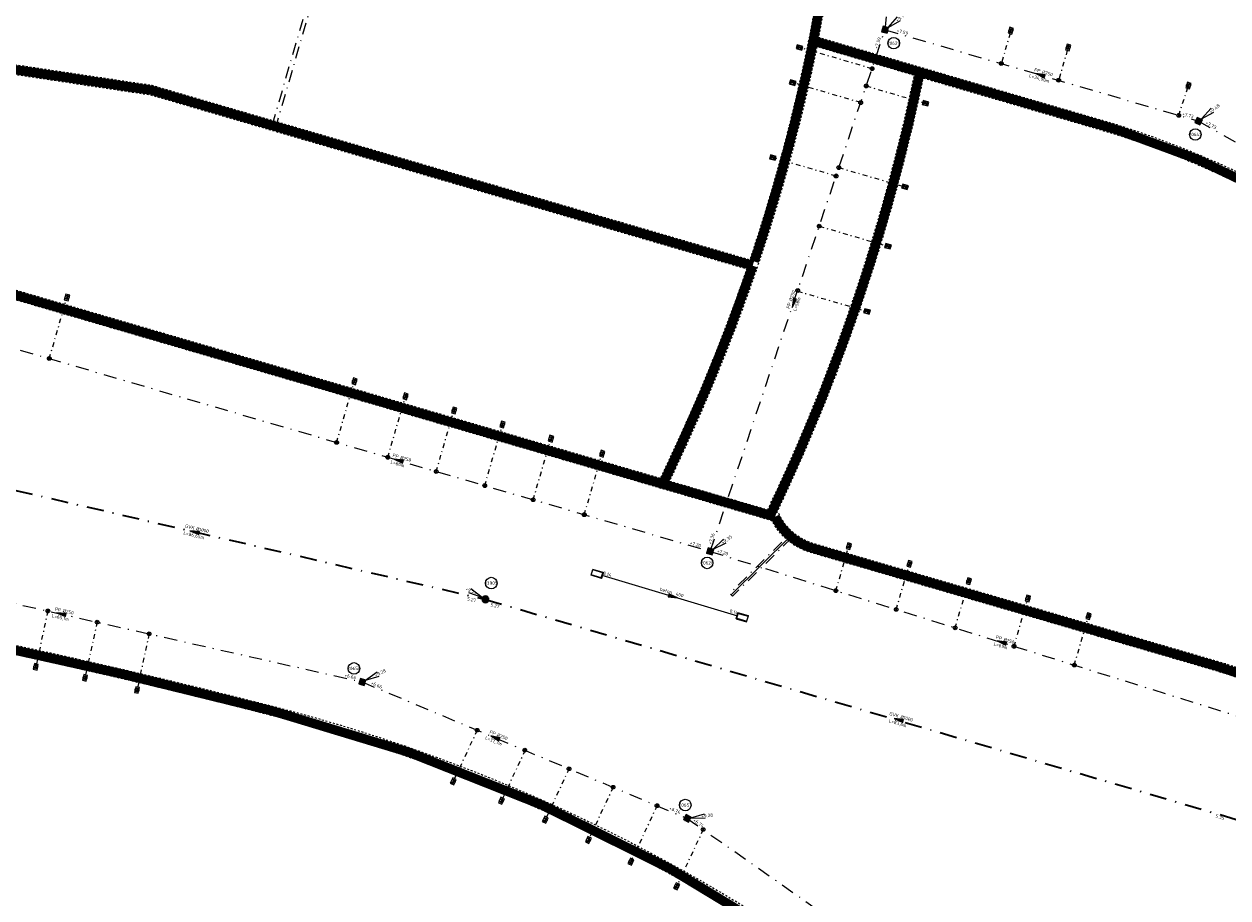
# Model space of a CAD drawing. Header units: metres. Extents: x 166295 to 169354, y 462100 to 463391.
# Tile 18 of 27: x 167630 to 167759, y 462738 to 462832. Entities that reach past the tile are written whole.
import ezdxf
from ezdxf.enums import TextEntityAlignment as Align

# ---------------------------------------------------------------- set-up
doc = ezdxf.new("R2010")
doc.units = ezdxf.units.M
doc.header["$LTSCALE"] = 0.2
for name, pattern in [('DASHDOT', [25.4, 12.7, -6.35, 0, -6.35]), ('NLCS-HIDDEN', [4, 2, -2]), ('RI-VWA_BETON', [19, 9, -5, 0, -5]), ('RI-VWA_HUISAANSLUITING', [6.1, 2.5, -1.8, 0, -1.8]), ('RI-VWA_PE', [15, 7, -4, 0, -4])]:
    doc.linetypes.add(name, pattern=pattern)
for name, color, linetype, lineweight in [('B-OI-WH-DUIKER-T18', 252, 'Continuous', 18), ('B-WE-KL-ET_LS_OV-G', 8, 'KL-LS-OV-N', 18), ('B-WE-KL-MANTELBUIS-G', 7, 'DASHDOT', 18), ('B-WE-KL-TRACE_WENSTRACE-G', 8, 'NLCS-HIDDEN', 18), ('B-WE-KL-TRACE_WENSTRACE-G2', 252, 'Continuous', 35), ('B-WE-KW-KUNSTWERK_DUIKER-G', 251, 'Continuous', 18), ('B-WE-RI-HWA_UITSTROOMBAK-S', 252, 'Continuous', 25), ('B-WE-RI-VWA_HUISAANSLUITING_PP_125-G', 252, 'RI-VWA_HUISAANSLUITING', 18), ('B-WE-RI-VWA_HULPSTUK-ONTSTOPPINGSSTUK_PP_125-S', 252, 'Continuous', 20), ('B-WE-RI-VWA_HULPSTUK_INLAAT-KNEVELINLAAT_250-125-G', 252, 'Continuous', 20), ('B-WE-RI-VWA_STROOMRICHTING-S', 252, 'Continuous', 25), ('B-WE-RI-VWA_TRANSPORTLEIDING_GVK_1000-G', 252, 'RI-VWA_BETON', 35), ('B-WE-RI-VWA_TRANSPORTLEIDING_PE_250-G', 252, 'RI-VWA_PE', 18), ('N-WE-RI-VWA_PUTNUMMER-S', 32, 'Continuous', 25), ('N-WE-RI-VWA_RIOOLPUT_INSPECTIEPUT-S', 32, 'Continuous', 25)]:
    doc.layers.add(name, color=color, linetype=linetype, lineweight=lineweight)
doc.styles.add('NLCS-ISO', font='NLCS-ISO.ttf')
doc.linetypes.add('KL-LS-OV-N', pattern='A,4,-1,[103,NLCS.SHX,S=0.75,R=0,X=0,Y=0],-1,4,-1.5,["0V",Standard,S=1,R=0,X=0,Y=-0.5],-3', length=14.5)

# ---------------------------------------------------------------- blocks, each defined once
blk = doc.blocks.new('*U73')
at = {"ltscale": 0.1}
blk.add_hatch(color=256, dxfattribs=at).paths.add_polyline_path([(-2.5, 0), (2.5, -0.83), (2.5, 0.83)])
at = {"ltscale": 0.1, "flags": 128}
blk.add_lwpolyline([(-2.5, 0), (2.5, -0.83), (2.5, 0.83)], close=True, dxfattribs=at)
at = {"ltscale": 0.1, "style": 'NLCS-ISO'}
for tag, p in [('BOBL', (-148.82, 0)), ('MAT', (-0.5, 0.5))]:
    blk.add_attdef(tag, text='', height=1.8, dxfattribs=at).set_placement(p, align=Align.BOTTOM_RIGHT)
for tag, p in [('DIA', (0.5, 0.5)), ('BOBR', (155.14, 0))]:
    blk.add_attdef(tag, text='', height=1.8, dxfattribs=at).set_placement(p, align=Align.BOTTOM_LEFT)
at = {"ltscale": 0.1, "style": 'NLCS-ISO', "flags": 1}
blk.add_attdef('PUTNR-L', text='', height=1.8, dxfattribs=at).set_placement((-0.82, -5.89), align=Align.BOTTOM_RIGHT)
at = {"ltscale": 0.1, "style": 'NLCS-ISO'}
blk.add_attdef('JVA', text='', height=1.8, dxfattribs=at).set_placement((0, -1), align=Align.TOP_CENTER)
at = {"ltscale": 0.1, "style": 'NLCS-ISO', "flags": 1}
blk.add_attdef('PUTNR-L', text='', height=1.8, dxfattribs=at).set_placement((1.95, -5.77), align=Align.BOTTOM_LEFT)
blk = doc.blocks.new('*U74')
at = {"ltscale": 0.1}
blk.add_hatch(color=256, dxfattribs=at).paths.add_polyline_path([(-2.5, 0), (2.5, -0.83), (2.5, 0.83)])
at = {"ltscale": 0.1, "flags": 128}
blk.add_lwpolyline([(-2.5, 0), (2.5, -0.83), (2.5, 0.83)], close=True, dxfattribs=at)
at = {"ltscale": 0.1, "style": 'NLCS-ISO'}
for tag, p in [('BOBL', (-66.15, 0)), ('MAT', (-0.5, 0.5))]:
    blk.add_attdef(tag, text='', height=1.8, dxfattribs=at).set_placement(p, align=Align.BOTTOM_RIGHT)
for tag, p in [('DIA', (0.5, 0.5)), ('BOBR', (100.63, 0))]:
    blk.add_attdef(tag, text='', height=1.8, dxfattribs=at).set_placement(p, align=Align.BOTTOM_LEFT)
at = {"ltscale": 0.1, "style": 'NLCS-ISO', "flags": 1}
blk.add_attdef('PUTNR-L', text='', height=1.8, dxfattribs=at).set_placement((-0.82, -5.89), align=Align.BOTTOM_RIGHT)
at = {"ltscale": 0.1, "style": 'NLCS-ISO'}
blk.add_attdef('JVA', text='', height=1.8, dxfattribs=at).set_placement((0, -1), align=Align.TOP_CENTER)
at = {"ltscale": 0.1, "style": 'NLCS-ISO', "flags": 1}
blk.add_attdef('PUTNR-L', text='', height=1.8, dxfattribs=at).set_placement((1.95, -5.77), align=Align.BOTTOM_LEFT)
blk = doc.blocks.new('*U75')
at = {"ltscale": 0.1}
blk.add_hatch(color=256, dxfattribs=at).paths.add_polyline_path([(-2.5, 0), (2.5, -0.83), (2.5, 0.83)])
at = {"ltscale": 0.1, "flags": 128}
blk.add_lwpolyline([(-2.5, 0), (2.5, -0.83), (2.5, 0.83)], close=True, dxfattribs=at)
at = {"ltscale": 0.1, "style": 'NLCS-ISO'}
for tag, p in [('BOBL', (-107.41, 0)), ('MAT', (-0.5, 0.5))]:
    blk.add_attdef(tag, text='', height=1.8, dxfattribs=at).set_placement(p, align=Align.BOTTOM_RIGHT)
for tag, p in [('DIA', (0.5, 0.5)), ('BOBR', (116.2, 0))]:
    blk.add_attdef(tag, text='', height=1.8, dxfattribs=at).set_placement(p, align=Align.BOTTOM_LEFT)
at = {"ltscale": 0.1, "style": 'NLCS-ISO', "flags": 1}
blk.add_attdef('PUTNR-L', text='', height=1.8, dxfattribs=at).set_placement((-0.82, -5.89), align=Align.BOTTOM_RIGHT)
at = {"ltscale": 0.1, "style": 'NLCS-ISO'}
blk.add_attdef('JVA', text='', height=1.8, dxfattribs=at).set_placement((0, -1), align=Align.TOP_CENTER)
at = {"ltscale": 0.1, "style": 'NLCS-ISO', "flags": 1}
blk.add_attdef('PUTNR-L', text='', height=1.8, dxfattribs=at).set_placement((1.95, -5.77), align=Align.BOTTOM_LEFT)
blk = doc.blocks.new('*U53')
at = {"ltscale": 0.1}
blk.add_hatch(color=256, dxfattribs=at).paths.add_polyline_path([(-2.5, 0), (2.5, -0.83), (2.5, 0.83)])
at = {"ltscale": 0.1, "flags": 128}
blk.add_lwpolyline([(-2.5, 0), (2.5, -0.83), (2.5, 0.83)], close=True, dxfattribs=at)
at = {"ltscale": 0.1, "style": 'NLCS-ISO'}
for tag, p in [('MAT', (-0.5, 0.5)), ('BOBL', (-262.67, -3.24))]:
    blk.add_attdef(tag, text='', height=1.8, dxfattribs=at).set_placement(p, align=Align.BOTTOM_RIGHT)
for tag, p in [('DIA', (0.5, 0.5)), ('BOBR', (150.15, -3.24))]:
    blk.add_attdef(tag, text='', height=1.8, dxfattribs=at).set_placement(p, align=Align.BOTTOM_LEFT)
at = {"ltscale": 0.1, "style": 'NLCS-ISO', "flags": 1}
blk.add_attdef('PUTNR-L', text='', height=1.8, dxfattribs=at).set_placement((-0.82, -5.89), align=Align.BOTTOM_RIGHT)
at = {"ltscale": 0.1, "style": 'NLCS-ISO'}
blk.add_attdef('JVA', text='', height=1.8, dxfattribs=at).set_placement((0, -1), align=Align.TOP_CENTER)
at = {"ltscale": 0.1, "style": 'NLCS-ISO', "flags": 1}
blk.add_attdef('PUTNR-L', text='', height=1.8, dxfattribs=at).set_placement((1.95, -5.77), align=Align.BOTTOM_LEFT)
blk = doc.blocks.new('*U54')
at = {"ltscale": 0.1}
blk.add_hatch(color=256, dxfattribs=at).paths.add_polyline_path([(-2.5, 0), (2.5, -0.83), (2.5, 0.83)])
at = {"ltscale": 0.1, "flags": 128}
blk.add_lwpolyline([(-2.5, 0), (2.5, -0.83), (2.5, 0.83)], close=True, dxfattribs=at)
at = {"ltscale": 0.1, "style": 'NLCS-ISO'}
for tag, p in [('MAT', (-0.5, 0.5)), ('BOBL', (-221.95, -3.24))]:
    blk.add_attdef(tag, text='', height=1.8, dxfattribs=at).set_placement(p, align=Align.BOTTOM_RIGHT)
for tag, p in [('DIA', (0.5, 0.5)), ('BOBR', (177.06, -3.24))]:
    blk.add_attdef(tag, text='', height=1.8, dxfattribs=at).set_placement(p, align=Align.BOTTOM_LEFT)
at = {"ltscale": 0.1, "style": 'NLCS-ISO', "flags": 1}
blk.add_attdef('PUTNR-L', text='', height=1.8, dxfattribs=at).set_placement((-0.82, -5.89), align=Align.BOTTOM_RIGHT)
at = {"ltscale": 0.1, "style": 'NLCS-ISO'}
blk.add_attdef('JVA', text='', height=1.8, dxfattribs=at).set_placement((0, -1), align=Align.TOP_CENTER)
at = {"ltscale": 0.1, "style": 'NLCS-ISO', "flags": 1}
blk.add_attdef('PUTNR-L', text='', height=1.8, dxfattribs=at).set_placement((1.95, -5.77), align=Align.BOTTOM_LEFT)
blk = doc.blocks.new('SRI-HULP_INLAAT_125MM-SO')
h = blk.add_hatch(color=256)
h.dxf.hatch_style = 1
h.paths.add_polyline_path([(-0.71, 0.71, 0.198912), (-1, 0, 0.198912), (-0.71, -0.71), (0, 0)])
h = blk.add_hatch(color=256)
h.dxf.hatch_style = 1
h.paths.add_polyline_path([(1, 0, 0.198912), (0.71, 0.71), (0, 0), (0.71, -0.71, 0.198912)])
for p, q in [((-0.71, 0.71), (0.71, -0.71)), ((-0.71, -0.71), (0.71, 0.71))]:
    blk.add_line(p, q)
blk.add_circle((0, 0), 1)
blk = doc.blocks.new('SRI-HULP_ONTSTOP-SO')
at = {"ltscale": 0.1}
for points in [[(-0.87, 0.58, 0.148069), (-1.05, 0, 0.148069), (-0.87, -0.58), (0, 0)], [(0, 0), (0.87, -0.58, 0.148069), (1.05, 0, 0.148069), (0.87, 0.58)]]:
    blk.add_hatch(color=256, dxfattribs=at).paths.add_polyline_path(points)
for p, q in [((0.87, 0.58), (-0.87, -0.58)), ((-0.87, 0.58), (0.87, -0.58))]:
    blk.add_line(p, q, dxfattribs=at)
at = {"flags": 128}
blk.add_lwpolyline([(-1.58, -1.05), (1.57, -1.05), (1.57, 1.05), (-1.58, 1.05)], close=True, dxfattribs=at)
at = {"ltscale": 0.1}
blk.add_circle((0, 0), 1.05, dxfattribs=at)
blk = doc.blocks.new('*U20')
at = {"ltscale": 0.1}
blk.add_hatch(color=256, dxfattribs=at).paths.add_polyline_path([(-2.5, 0), (2.5, -0.83), (2.5, 0.83)])
at = {"ltscale": 0.1, "flags": 128}
blk.add_lwpolyline([(-2.5, 0), (2.5, -0.83), (2.5, 0.83)], close=True, dxfattribs=at)
at = {"ltscale": 0.1, "style": 'NLCS-ISO'}
for tag, p in [('BOBL', (-73.97, 0)), ('MAT', (-0.5, 0.5))]:
    blk.add_attdef(tag, text='', height=1.8, dxfattribs=at).set_placement(p, align=Align.BOTTOM_RIGHT)
for tag, p in [('DIA', (0.5, 0.5)), ('BOBR', (78.81, 0))]:
    blk.add_attdef(tag, text='', height=1.8, dxfattribs=at).set_placement(p, align=Align.BOTTOM_LEFT)
at = {"ltscale": 0.1, "style": 'NLCS-ISO', "flags": 1}
blk.add_attdef('PUTNR-L', text='', height=1.8, dxfattribs=at).set_placement((-0.82, -5.89), align=Align.BOTTOM_RIGHT)
at = {"ltscale": 0.1, "style": 'NLCS-ISO'}
blk.add_attdef('JVA', text='', height=1.8, dxfattribs=at).set_placement((0, -1), align=Align.TOP_CENTER)
at = {"ltscale": 0.1, "style": 'NLCS-ISO', "flags": 1}
blk.add_attdef('PUTNR-L', text='', height=1.8, dxfattribs=at).set_placement((1.95, -5.77), align=Align.BOTTOM_LEFT)
blk = doc.blocks.new('*U26')
at = {"ltscale": 0.1}
blk.add_hatch(color=256, dxfattribs=at).paths.add_polyline_path([(-2.5, 0), (2.5, -0.83), (2.5, 0.83)])
at = {"ltscale": 0.1, "flags": 128}
blk.add_lwpolyline([(-2.5, 0), (2.5, -0.83), (2.5, 0.83)], close=True, dxfattribs=at)
at = {"ltscale": 0.1, "style": 'NLCS-ISO'}
for tag, p in [('BOBL', (-215.3, 0)), ('MAT', (-0.5, 0.5))]:
    blk.add_attdef(tag, text='', height=1.8, dxfattribs=at).set_placement(p, align=Align.BOTTOM_RIGHT)
for tag, p in [('DIA', (0.5, 0.5)), ('BOBR', (161.97, 0))]:
    blk.add_attdef(tag, text='', height=1.8, dxfattribs=at).set_placement(p, align=Align.BOTTOM_LEFT)
at = {"ltscale": 0.1, "style": 'NLCS-ISO', "flags": 1}
blk.add_attdef('PUTNR-L', text='', height=1.8, dxfattribs=at).set_placement((-0.82, -5.89), align=Align.BOTTOM_RIGHT)
at = {"ltscale": 0.1, "style": 'NLCS-ISO'}
blk.add_attdef('JVA', text='', height=1.8, dxfattribs=at).set_placement((0, -1), align=Align.TOP_CENTER)
at = {"ltscale": 0.1, "style": 'NLCS-ISO', "flags": 1}
blk.add_attdef('PUTNR-L', text='', height=1.8, dxfattribs=at).set_placement((1.95, -5.77), align=Align.BOTTOM_LEFT)
blk = doc.blocks.new('*U31')
at = {"ltscale": 0.1}
blk.add_hatch(color=256, dxfattribs=at).paths.add_polyline_path([(-2.5, 0), (2.5, -0.83), (2.5, 0.83)])
at = {"ltscale": 0.1, "flags": 128}
blk.add_lwpolyline([(-2.5, 0), (2.5, -0.83), (2.5, 0.83)], close=True, dxfattribs=at)
at = {"ltscale": 0.1, "style": 'NLCS-ISO'}
for tag, p in [('BOBL', (-153.77, 0)), ('MAT', (-0.5, 0.5))]:
    blk.add_attdef(tag, text='', height=1.8, dxfattribs=at).set_placement(p, align=Align.BOTTOM_RIGHT)
for tag, p in [('DIA', (0.5, 0.5)), ('BOBR', (168.22, 0))]:
    blk.add_attdef(tag, text='', height=1.8, dxfattribs=at).set_placement(p, align=Align.BOTTOM_LEFT)
at = {"ltscale": 0.1, "style": 'NLCS-ISO', "flags": 1}
blk.add_attdef('PUTNR-L', text='', height=1.8, dxfattribs=at).set_placement((-0.82, -5.89), align=Align.BOTTOM_RIGHT)
at = {"ltscale": 0.1, "style": 'NLCS-ISO'}
blk.add_attdef('JVA', text='', height=1.8, dxfattribs=at).set_placement((0, -1), align=Align.TOP_CENTER)
at = {"ltscale": 0.1, "style": 'NLCS-ISO', "flags": 1}
blk.add_attdef('PUTNR-L', text='', height=1.8, dxfattribs=at).set_placement((1.95, -5.77), align=Align.BOTTOM_LEFT)
blk = doc.blocks.new('*U35')
at = {"ltscale": 0.1}
blk.add_hatch(color=256, dxfattribs=at).paths.add_polyline_path([(-2.5, 0), (2.5, -0.83), (2.5, 0.83)])
at = {"ltscale": 0.1, "flags": 128}
blk.add_lwpolyline([(-2.5, 0), (2.5, -0.83), (2.5, 0.83)], close=True, dxfattribs=at)
at = {"ltscale": 0.1, "style": 'NLCS-ISO'}
for tag, p in [('BOBL', (-130.33, 0)), ('MAT', (-0.5, 0.5))]:
    blk.add_attdef(tag, text='', height=1.8, dxfattribs=at).set_placement(p, align=Align.BOTTOM_RIGHT)
for tag, p in [('DIA', (0.5, 0.5)), ('BOBR', (142.99, 0))]:
    blk.add_attdef(tag, text='', height=1.8, dxfattribs=at).set_placement(p, align=Align.BOTTOM_LEFT)
at = {"ltscale": 0.1, "style": 'NLCS-ISO', "flags": 1}
blk.add_attdef('PUTNR-L', text='', height=1.8, dxfattribs=at).set_placement((-0.82, -5.89), align=Align.BOTTOM_RIGHT)
at = {"ltscale": 0.1, "style": 'NLCS-ISO'}
blk.add_attdef('JVA', text='', height=1.8, dxfattribs=at).set_placement((0, -1), align=Align.TOP_CENTER)
at = {"ltscale": 0.1, "style": 'NLCS-ISO', "flags": 1}
blk.add_attdef('PUTNR-L', text='', height=1.8, dxfattribs=at).set_placement((1.95, -5.77), align=Align.BOTTOM_LEFT)
blk = doc.blocks.new('*U37')
at = {"ltscale": 0.1}
blk.add_hatch(color=256, dxfattribs=at).paths.add_polyline_path([(-2.5, 0), (2.5, -0.83), (2.5, 0.83)])
at = {"ltscale": 0.1, "flags": 128}
blk.add_lwpolyline([(-2.5, 0), (2.5, -0.83), (2.5, 0.83)], close=True, dxfattribs=at)
at = {"ltscale": 0.1, "style": 'NLCS-ISO'}
for tag, p in [('BOBL', (-59.62, 0)), ('MAT', (-0.5, 0.5))]:
    blk.add_attdef(tag, text='', height=1.8, dxfattribs=at).set_placement(p, align=Align.BOTTOM_RIGHT)
for tag, p in [('DIA', (0.5, 0.5)), ('BOBR', (42.94, 0))]:
    blk.add_attdef(tag, text='', height=1.8, dxfattribs=at).set_placement(p, align=Align.BOTTOM_LEFT)
at = {"ltscale": 0.1, "style": 'NLCS-ISO', "flags": 1}
blk.add_attdef('PUTNR-L', text='', height=1.8, dxfattribs=at).set_placement((-0.82, -5.89), align=Align.BOTTOM_RIGHT)
at = {"ltscale": 0.1, "style": 'NLCS-ISO'}
blk.add_attdef('JVA', text='', height=1.8, dxfattribs=at).set_placement((0, -1), align=Align.TOP_CENTER)
at = {"ltscale": 0.1, "style": 'NLCS-ISO', "flags": 1}
blk.add_attdef('PUTNR-L', text='', height=1.8, dxfattribs=at).set_placement((1.95, -5.77), align=Align.BOTTOM_LEFT)
blk = doc.blocks.new('*U127')
for q in [(6.7, 6.85), (8.24, 4.88)]:
    blk.add_line((1.57, 1.24), q)
blk.add_circle((4.59, -7.21), 3.09)
at = {"ltscale": 0.1, "style": 'NLCS-ISO'}
blk.add_attdef('PUTHGT', text='', height=1.8, rotation=38.13437, dxfattribs=at).set_placement((6, 4.74), align=Align.MIDDLE_LEFT)
blk.add_attdef('PUTNR', text='', height=1.8, dxfattribs=at).set_placement((4.59, -7.21), align=Align.MIDDLE_CENTER)
blk = doc.blocks.new('*U130')
for q in [(7.94, 5.37), (9.05, 3.14)]:
    blk.add_line((1.79, 0.9), q)
blk.add_circle((-4.43, 7.22), 3.09)
at = {"ltscale": 0.1, "style": 'NLCS-ISO'}
blk.add_attdef('PUTNR', text='', height=1.8, dxfattribs=at).set_placement((-4.43, 7.22), align=Align.MIDDLE_CENTER)
blk.add_attdef('PUTHGT', text='', height=1.8, rotation=26.59636, dxfattribs=at).set_placement((6.83, 3.45), align=Align.MIDDLE_LEFT)
blk = doc.blocks.new('*U131')
for q in [(9.24, 2.53), (9.58, 0.06)]:
    blk.add_line((1.98, 0.27), q)
blk.add_circle((-1.01, 7.13), 3.09)
at = {"ltscale": 0.1, "style": 'NLCS-ISO'}
blk.add_attdef('PUTNR', text='', height=1.8, dxfattribs=at).set_placement((-1.01, 7.13), align=Align.MIDDLE_CENTER)
blk.add_attdef('PUTHGT', text='', height=1.8, rotation=7.84388, dxfattribs=at).set_placement((7.57, 1.07), align=Align.MIDDLE_LEFT)
blk = doc.blocks.new('*U170')
for q in [(7.02, 6.52), (8.47, 4.49)]:
    blk.add_line((1.63, 1.16), q)
blk.add_circle((-1.62, -6.16), 3.09)
at = {"ltscale": 0.1, "style": 'NLCS-ISO'}
blk.add_attdef('PUTHGT', text='', height=1.8, rotation=35.4208, dxfattribs=at).set_placement((6.22, 4.46), align=Align.MIDDLE_LEFT)
blk.add_attdef('PUTNR', text='', height=1.8, dxfattribs=at).set_placement((-1.62, -6.16), align=Align.MIDDLE_CENTER)
blk = doc.blocks.new('*U180')
for q in [(6.7, 6.85), (8.24, 4.88)]:
    blk.add_line((1.57, 1.24), q)
blk.add_circle((-1.73, -7.12), 3.09)
at = {"ltscale": 0.1, "style": 'NLCS-ISO'}
blk.add_attdef('PUTHGT', text='', height=1.8, rotation=38.13437, dxfattribs=at).set_placement((6, 4.74), align=Align.MIDDLE_LEFT)
blk.add_attdef('PUTNR', text='', height=1.8, dxfattribs=at).set_placement((-1.73, -7.12), align=Align.MIDDLE_CENTER)
blk = doc.blocks.new('*U189')
for q in [(-8.91, 3.51), (-7.7, 5.7)]:
    blk.add_line((-1.75, 0.97), q)
blk.add_circle((3.16, 8.69), 3.09)
at = {"ltscale": 0.1, "style": 'NLCS-ISO'}
blk.add_attdef('PUTHGT', text='', height=1.8, rotation=330.99475, dxfattribs=at).set_placement((-10.45, 5.83), align=Align.MIDDLE_LEFT)
blk.add_attdef('PUTNR', text='', height=1.8, dxfattribs=at).set_placement((3.16, 8.69), align=Align.MIDDLE_CENTER)
blk = doc.blocks.new('*U235')
at = {"ltscale": 0.1}
blk.add_hatch(color=256, dxfattribs=at).paths.add_polyline_path([(2.5, 0), (-2.5, 0.83), (-2.5, -0.83)])
at = {"ltscale": 0.1, "flags": 128}
blk.add_lwpolyline([(2.5, 0), (-2.5, 0.83), (-2.5, -0.83)], close=True, dxfattribs=at)
at = {"ltscale": 0.1, "style": 'NLCS-ISO'}
for tag, p in [('BOBL', (-34.8, 0)), ('MAT', (-1, 0.5))]:
    blk.add_attdef(tag, text='', height=1.8, dxfattribs=at).set_placement(p, align=Align.BOTTOM_RIGHT)
for tag, p in [('DIA', (1, 0.5)), ('BOBR', (31.24, 0))]:
    blk.add_attdef(tag, text='', height=1.8, dxfattribs=at).set_placement(p, align=Align.BOTTOM_LEFT)
blk.add_attdef('JVA', text='', height=1.8, dxfattribs=at).set_placement((0, -1), align=Align.TOP_CENTER)
blk = doc.blocks.new('SRI-UITSTROOMBAK-SO')
for p, q in [((-3.3, 0), (3.2, 0)), ((-3.3, 11.6), (3.2, 11.6)), ((-3.3, 0), (-3.3, 11.6)), ((-2.7, 0.5), (-2.7, 11.6)), ((-2.7, 0.5), (2.8, 0.5)), ((2.8, 0.5), (2.8, 11.6)), ((3.2, 0), (3.2, 11.6))]:
    blk.add_line(p, q)
at = {"flags": 128}
blk.add_lwpolyline([(-3.3, 11.6), (3.2, 11.6), (3.2, 0), (-3.3, 0)], close=True, dxfattribs=at)
blk = doc.blocks.new('Inspectieputdeksel 610x610')
h = blk.add_hatch()
h.set_pattern_fill('ANGLE', color=253, scale=0.2)
h.set_pattern_definition([(0, (0, 0), (0, 0.055), [0.04, -0.015]), (90, (0, 0), (-0.055, 3e-18), [0.04, -0.015])])
h.paths.add_polyline_path([(-0.305, -0.305), (0.305, -0.305), (0.305, 0.305), (-0.305, 0.305)])
blk.add_lwpolyline([(-0.305, -0.305), (0.305, -0.305), (0.305, 0.305), (-0.305, 0.305)], close=True)
blk.add_circle((0, 0), 0.26)
blk = doc.blocks.new('Inspectieputdeksel 767')
h = blk.add_hatch()
h.set_pattern_fill('ANGLE', color=253, scale=0.2, angle=-171.811)
h.set_pattern_definition([(188.189045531, (-167439.436596, -462795.33766), (0.007834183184, -0.0544391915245), [0.04, -0.015]), (278.189045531, (-167439.436596, -462795.33766), (0.0544391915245, 0.007834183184), [0.04, -0.015])])
edge = h.paths.add_edge_path()
edge.add_arc((0, 0), 0.36, 0, 180)
edge.add_arc((0, 0), 0.36, 180, 360)
at = {"lineweight": 0}
for points in [[(0.36, 0, 1), (-0.36, 0, 1)], [(0.26, 0, 1), (-0.26, 0, 1), (0.26, 0)]]:
    blk.add_lwpolyline(points, format="xyb", close=True, dxfattribs=at)

msp = doc.modelspace()

# ---------------------------------------------------------------- linework, layer by layer
at = {"layer": 'B-WE-KL-ET_LS_OV-G', "flags": 128}
msp.add_lwpolyline([(167706.1, 462770.5), (167712.44, 462776.75)], dxfattribs=at)
at = {"layer": 'B-WE-KL-MANTELBUIS-G', "ltscale": 0.5, "flags": 128}
for points in [[(167657, 462820.68), (167662.26, 462838.68), (167662.64, 462838.57), (167657.39, 462820.57)], [(167712.58, 462776.6), (167706.24, 462770.36), (167705.96, 462770.65), (167712.3, 462776.89)]]:
    msp.add_lwpolyline(points, close=True, dxfattribs=at)
at = {"layer": 'B-WE-KL-TRACE_WENSTRACE-G', "ltscale": 0.5, "flags": 128}
for points in [[(167410.67, 462818.36), (167410.83, 462817.37), (167412.85, 462817.71), (167420.87, 462815.01), (167422.32, 462814.52, 0.094446), (167433.04, 462813.04, -0.001561), (167438.21, 462813.29, -0.03151), (167534.77, 462811.69, -0.02225), (167602.47, 462803.24, 0.041212), (167606.44, 462802.9, 0.041013), (167610.39, 462803.21), (167613.72, 462803.76), (167607.64, 462769.52, 0.036978), (167499.77, 462781.36, 0.023972), (167490.87, 462781.25, 0.012762), (167481.32, 462780.42, -0.001383), (167480.15, 462780.29, -0.01501), (167467.45, 462779.33, -0.007234), (167461.32, 462779.13, 0.007722), (167438.7, 462778.4, 0.003041), (167429.8, 462777.92), (167423.81, 462773.58, 0.077674), (167422.27, 462772.06), (167419.95, 462771.66), (167420.12, 462770.68), (167422.86, 462771.14, -0.094113), (167424.39, 462772.77), (167430.15, 462776.94, -0.002942), (167438.75, 462777.4, -0.007722), (167461.34, 462778.13, 0.007234), (167467.5, 462778.33, 0.01501), (167480.26, 462779.3, 0.001383), (167481.43, 462779.43, -0.012762), (167490.93, 462780.25, -0.023972), (167499.73, 462780.36, -0.032941), (167595.8, 462770.6), (167586.84, 462720.17, 0.055062), (167487.37, 462726.27), (167472.5, 462725.54), (167455.83, 462724.73), (167455.88, 462723.73), (167472.96, 462724.56), (167487.42, 462725.27, -0.055063), (167586.67, 462719.18), (167583.24, 462699.31, 0.034206), (167518.42, 462704.67), (167518.32, 462704.58, 0.016207), (167490.34, 462704.24), (167475.1, 462703.5), (167474.79, 462676.99), (167469.79, 462677.05), (167469.77, 462676.05), (167474.77, 462675.99), (167513.52, 462675.52), (167512.44, 462643.91), (167472.89, 462644.39), (167472.88, 462643.39), (167515.61, 462642.88, -0.027959), (167510.71, 462604.79), (167507.12, 462604.85), (167506.58, 462571.76), (167454.49, 462572.61), (167455.13, 462611.9), (167454.13, 462611.92), (167453.47, 462571.62), (167507.56, 462570.74), (167508.1, 462603.84), (167511.54, 462603.78, 0.028616), (167516.61, 462642.86), (167527.47, 462642.73, -0.012848), (167525.72, 462624.55, -0.015493), (167522.38, 462602.79), (167521.84, 462599.85), (167517.04, 462573.97), (167535.4, 462568.69, 0.006774), (167548.33, 462565.16, 0.027332), (167601.3, 462554.51), (167584.57, 462534.14), (167585.34, 462533.5), (167602.46, 462554.34), (167683.75, 462543.01), (167721.66, 462537.73), (167728.8, 462551.11), (167748.51, 462548.36), (167748.65, 462549.35), (167729.3, 462552.05), (167736.99, 462566.47), (167738.69, 462590.21), (167739.89, 462606.99), (167749.77, 462606.28), (167757.93, 462605.7), (167760.86, 462611.19), (167770.61, 462629.46), (167789.58, 462625.28), (167789.8, 462626.25), (167771.1, 462630.38), (167774.92, 462637.54), (167785.93, 462658.18), (167786.92, 462660.04, 0.005182), (167805.96, 462655.97), (167806.16, 462656.95, -0.005108), (167787.41, 462660.95), (167819.59, 462721.26, 0.223087), (167821.93, 462724.98, 0.003248), (167821.97, 462725.33, 0.133429), (167819.79, 462739.15), (167806.86, 462767.99, 0.061342), (167794.62, 462788.21), (167807.88, 462804.34, -0.179074), (167839.37, 462822.74), (168165.74, 462880.17), (168165.57, 462881.16), (167839.2, 462823.72, 0.179074), (167807.11, 462804.98), (167793.99, 462789.01, 0.053653), (167779.37, 462803.65, 0.093577), (167747.76, 462820.61, 0.005505), (167745.72, 462821.23), (167725.98, 462826.99), (167715.46, 462830.08, 0.023713), (167718.2, 462848.32, 0.032883), (167719.11, 462873.87), (167718.11, 462873.84, -0.032477), (167717.24, 462848.73, 0.043605), (167585.82, 462891.95, 0.008076), (167560.74, 462897.41), (167560.94, 462897.93), (167569.98, 462921.66), (167569.04, 462922.01), (167560.73, 462900.19, 0.036184), (167447.14, 462914.42), (167447.09, 462913.42, -0.036131), (167560.37, 462899.24), (167560, 462898.29), (167548.45, 462867.97, 0.000969), (167548.1, 462867.04, 0.013834), (167543.5, 462853.56), (167531.39, 462858.14, 0.065497), (167506.17, 462864.06), (167478.33, 462866.84), (167477.28, 462868.12), (167450.39, 462870.81), (167450.29, 462869.82), (167476.76, 462867.17), (167477.82, 462865.89), (167506.07, 462863.06, -0.065497), (167531.04, 462857.2), (167543.21, 462852.61, 0.004913), (167541.77, 462847.76, 0.0091), (167539.38, 462838.74, 0.025841), (167534.39, 462812.72, 0.028285), (167447.59, 462814.67), (167447.45, 462827.66), (167445.15, 462827.64), (167445.16, 462826.64), (167446.46, 462826.65), (167446.59, 462814.64, 0.002745), (167438.17, 462814.29, 0.001561), (167432.99, 462814.04, -0.094446), (167422.64, 462815.47), (167421.19, 462815.95), (167412.93, 462818.74)], [(167570.55, 462836.05), (167579.11, 462865.38), (167586.51, 462890.76, -0.043404), (167717.13, 462847.69, -0.028394), (167713.58, 462826.01, -0.021362), (167709.31, 462810.04, -0.005083), (167708.09, 462806.3), (167676.64, 462815.47), (167644.18, 462824.94), (167606.37, 462830.63), (167574.22, 462835.46, -0.004614)], [(167710.02, 462779.59, 0.023494), (167717.5, 462797.37, 0.016559), (167721.75, 462810.29, 0.019753), (167725.7, 462826.03), (167715.26, 462829.1, -0.004336), (167714.56, 462825.79, -0.021362), (167710.26, 462809.74, -0.033003), (167700.97, 462785.82), (167699.5, 462782.66)], [(167768.94, 462758.91, 0.053779), (167758.21, 462763.34), (167714.91, 462775.97, -0.221256), (167711.17, 462779.25), (167710.99, 462779.31, 0.023296), (167718.44, 462797.03, 0.016559), (167722.71, 462810.01, 0.019658), (167726.66, 462825.75), (167745.44, 462820.27, -0.005505), (167747.46, 462819.66, -0.093577), (167778.74, 462802.87, -0.054199), (167793.34, 462788.22), (167769.16, 462758.8)], [(167708.14, 462684.53), (167734.28, 462716.35), (167724.66, 462723.96, 0.104612), (167656.87, 462757.61, 0.016907), (167608.44, 462768.35), (167604.07, 462743.71), (167599.46, 462717.81, -0.040289), (167683.33, 462693.9)]]:
    msp.add_lwpolyline(points, format="xyb", close=True, dxfattribs=at)
for points in [[(167698.53, 462782.94), (167625.93, 462804.12, 0.112688), (167614.02, 462804.83), (167610.23, 462804.2, -0.040988), (167606.45, 462803.9, -0.041212), (167602.64, 462804.23, 0.022075), (167535.39, 462812.64, -0.025784), (167540.35, 462838.5, -0.0091), (167542.73, 462847.48, -0.019722), (167549.04, 462866.69, -0.000967), (167549.38, 462867.62), (167560.37, 462896.46, -0.008112), (167585.54, 462890.98), (167578.15, 462865.66), (167569.28, 462835.25, 0.006003), (167574.07, 462834.47), (167606.22, 462829.64), (167643.96, 462823.96), (167676.36, 462814.51), (167707.77, 462805.35, -0.026622), (167700.07, 462786.24), (167698.53, 462782.94)], [(167796.65, 462680.38), (167819.02, 462722.3, -0.038224), (167812.39, 462723.96, -0.168181), (167789.16, 462741.78, 0.056163), (167781.24, 462751.28), (167779.82, 462749.73, 0.066466), (167768.46, 462758.04, 0.053779), (167757.93, 462762.38), (167714.63, 462775.01, -0.203092), (167710.46, 462778.42), (167698.6, 462781.88), (167698.6, 462781.88), (167625.65, 462803.16, 0.106924), (167614.77, 462803.93), (167608.62, 462769.34, -0.01691), (167657.12, 462758.57, -0.104612), (167725.28, 462724.74), (167734.9, 462717.13, 0.015501), (167748.19, 462707.22, 0.052172), (167796.65, 462680.38, -0.052172)]]:
    msp.add_lwpolyline(points, format="xyb", dxfattribs=at)
at = {"layer": 'B-WE-KL-TRACE_WENSTRACE-G2', "const_width": 1, "flags": 128}
for points in [[(167698.8, 462782.34), (167625.79, 462803.64, 0.112688), (167614.1, 462804.33), (167610.31, 462803.7, -0.041001), (167606.44, 462803.4, -0.041212), (167602.56, 462803.74, 0.022248), (167534.82, 462812.19, -0.026302), (167539.86, 462838.62, -0.0091), (167542.25, 462847.62, -0.019722), (167548.57, 462866.86, -0.000968), (167548.92, 462867.79), (167560.06, 462897.03, -0.008411), (167586.16, 462891.35), (167578.63, 462865.52), (167569.91, 462835.65, 0.005311), (167574.14, 462834.97), (167606.3, 462830.13), (167644.07, 462824.45), (167676.5, 462814.99), (167708.41, 462805.68, -0.027297), (167700.52, 462786.03)], [(167796.87, 462679.75), (167819.79, 462722.69, -0.04216), (167812.55, 462724.43, -0.168181), (167789.58, 462742.06, 0.058466), (167781.21, 462752), (167779.79, 462750.44, 0.064068), (167768.7, 462758.48, 0.053779), (167758.07, 462762.86), (167714.77, 462775.49, -0.21159), (167710.81, 462778.84), (167698.74, 462782.36), (167625.79, 462803.64, 0.110411), (167614.34, 462804.37), (167608.04, 462768.94, -0.017078), (167656.99, 462758.09, -0.104612), (167724.97, 462724.35), (167734.59, 462716.74, 0.0155), (167747.91, 462706.81, 0.052602)], [(167708.3, 462683.93), (167734.99, 462716.43), (167724.97, 462724.35, 0.104612), (167656.99, 462758.09, 0.017078), (167608.04, 462768.94), (167603.57, 462743.8), (167598.89, 462717.41, -0.040515), (167683.16, 462693.43)]]:
    msp.add_lwpolyline(points, format="xyb", close=True, dxfattribs=at)
for points in [[(167786.66, 462660.61), (167819.21, 462721.61, 0.23023), (167821.44, 462725.05, 0.003248), (167821.48, 462725.38, 0.133429), (167819.34, 462738.94), (167806.4, 462767.78, 0.062391), (167793.98, 462788.21, 0.055257), (167779.05, 462803.26, 0.093577), (167747.61, 462820.14, 0.005505), (167745.58, 462820.75), (167725.84, 462826.51), (167714.88, 462829.73, 0.023829), (167717.66, 462848.01, 0.04382), (167585.7, 462891.46, 0.008262)], [(167786.66, 462660.61), (167819.21, 462721.61, 0.23023), (167821.44, 462725.05, 0.003248), (167821.48, 462725.38, 0.133429), (167819.34, 462738.94), (167806.4, 462767.78, 0.062391), (167793.98, 462788.21, 0.055257), (167779.05, 462803.26, 0.093577), (167747.61, 462820.14, 0.005505), (167745.58, 462820.75), (167725.84, 462826.51), (167714.88, 462829.73, 0.023829), (167717.66, 462848.01, 0.04382), (167585.7, 462891.46, 0.008262)], [(167714.88, 462829.73, -0.005037), (167714.07, 462825.9, -0.021362), (167709.78, 462809.89, -0.005083), (167708.56, 462806.14, -0.005083)], [(167710.47, 462779.37, 0.023494), (167717.97, 462797.2, 0.016559), (167722.23, 462810.15, 0.019753), (167726.19, 462825.93, 0.019753)]]:
    msp.add_lwpolyline(points, format="xyb", dxfattribs=at)
at = {"layer": 'B-WE-KW-KUNSTWERK_DUIKER-G'}
msp.add_lwpolyline([(167692.28, 462772.58), (167706.79, 462768.25)], dxfattribs=at)
at = {"layer": 'B-WE-RI-VWA_HUISAANSLUITING_PP_125-G'}
for points in [[(167735.94, 462830.51), (167735, 462827.3)], [(167721.18, 462826.75), (167713.41, 462829.02)], [(167742.06, 462828.72), (167741.13, 462825.51)], [(167719.96, 462823.12), (167712.98, 462825.16)], [(167720.55, 462824.9), (167726.9, 462823.05)], [(167753.98, 462821.76), (167755.02, 462824.94)], [(167717.32, 462815.27), (167710.57, 462817.24)], [(167717.62, 462816.17), (167724.7, 462814.11)], [(167715.52, 462809.91), (167722.88, 462807.76)], [(167713.2, 462802.97), (167720.63, 462800.8)], [(167633.16, 462795.76), (167635.06, 462802.29)], [(167663.9, 462786.79), (167665.8, 462793.32)], [(167669.37, 462785.2), (167671.27, 462791.72)], [(167674.55, 462783.68), (167676.46, 462790.21)], [(167679.74, 462782.17), (167681.64, 462788.7)], [(167684.92, 462780.66), (167686.83, 462787.19)], [(167690.39, 462779.06), (167692.3, 462785.59)], [(167717.31, 462770.94), (167718.7, 462775.7)], [(167723.76, 462768.93), (167725.18, 462773.81)], [(167730.06, 462766.96), (167731.52, 462771.96)], [(167736.36, 462764.99), (167737.85, 462770.11)], [(167633.01, 462768.77), (167631.71, 462762.8)], [(167742.81, 462762.98), (167744.33, 462768.22)], [(167638.28, 462767.58), (167636.98, 462761.62)], [(167643.84, 462766.33), (167642.54, 462760.32)], [(167678.93, 462756.02), (167676.37, 462750.54)], [(167684.06, 462753.87), (167681.53, 462748.47)], [(167688.76, 462751.9), (167686.21, 462746.44)], [(167693.47, 462749.92), (167690.83, 462744.27)], [(167698.17, 462747.95), (167695.38, 462741.98)], [(167703.11, 462745.4), (167700.27, 462739.33)]]:
    msp.add_lwpolyline(points, dxfattribs=at)
at = {"layer": 'B-WE-RI-VWA_TRANSPORTLEIDING_GVK_1000-G', "flags": 128}
for points in [[(167595.4, 462789.6), (167679.81, 462770.01)], [(167679.81, 462770.01), (167761.46, 462746.1)]]:
    msp.add_lwpolyline(points, dxfattribs=at)
at = {"layer": 'B-WE-RI-VWA_TRANSPORTLEIDING_PE_250-G', "flags": 128}
for points in [[(167722.57, 462830.92), (167724.55, 462847.9)], [(167703.86, 462775.14), (167722.57, 462830.92)], [(167722.57, 462830.92), (167756.1, 462821.14)], [(167756.1, 462821.14), (167778.55, 462808.49)], [(167627.08, 462797.53), (167703.86, 462775.14)], [(167603.13, 462775.5), (167666.64, 462761.18)], [(167703.86, 462775.14), (167769.66, 462754.6)], [(167666.64, 462761.18), (167701.4, 462746.59)], [(167701.4, 462746.59), (167741.22, 462718.72)]]:
    msp.add_lwpolyline(points, dxfattribs=at)

# ---------------------------------------------------------------- block references
at = {"layer": 'B-OI-WH-DUIKER-T18', "xscale": 0.2000000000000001, "yscale": 0.2000000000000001, "zscale": 0.2000000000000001, "rotation": 343.3719244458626}
msp.add_blockref('*U235', (167699.88, 462770.31), dxfattribs=at).add_auto_attribs({'MAT': 'beton', 'DIA': '400', 'BOBL': '8.14', 'BOBR': '8.14'})
at = {"layer": 'B-WE-RI-HWA_UITSTROOMBAK-S', "yscale": 0.1, "zscale": 0.1}
for p, xscale, rotation in [((167692.33, 462772.57), 0.1, 73.50665993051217), ((167706.74, 462768.26), -0.1, 253.5066599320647)]:
    msp.add_blockref('SRI-UITSTROOMBAK-SO', p, dxfattribs=dict(at, xscale=xscale, rotation=rotation))
at = {"layer": 'B-WE-RI-VWA_HULPSTUK-ONTSTOPPINGSSTUK_PP_125-S'}
for p, xscale, yscale, zscale, rotation in [((167736.02, 462830.81), 0.2, 0.2, 0.2, 253.737035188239), ((167713.41, 462829.02), 0.2, 0.2, 0.2, 343.7363806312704), ((167742.15, 462829.02), 0.2, 0.2, 0.2, 253.737035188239), ((167712.68, 462825.25), 0.2, 0.2, 0.2, 343.7363806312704), ((167755.02, 462824.94), 0.2000000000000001, 0.2000000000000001, 0.2000000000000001, 252.3276117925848), ((167726.9, 462823.05), 0.2, 0.2, 0.2, 343.7370351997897), ((167710.57, 462817.24), 0.2, 0.2, 0.2, 343.7363806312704), ((167724.7, 462814.11), 0.2, 0.2, 0.2, 343.7370351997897), ((167722.88, 462807.76), 0.2, 0.2, 0.2, 343.7370351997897), ((167635.06, 462802.29), 0.1999999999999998, 0.1999999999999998, 0.1999999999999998, 73.73703520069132), ((167720.63, 462800.8), 0.2, 0.2, 0.2, 343.7370351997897), ((167665.8, 462793.32), 0.2, 0.2, 0.2, 73.73703520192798), ((167671.27, 462791.72), 0.2, 0.2, 0.2, 73.73703520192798), ((167676.46, 462790.21), 0.2, 0.2, 0.2, 73.73703520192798), ((167681.64, 462788.7), 0.2, 0.2, 0.2, 73.73703520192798), ((167686.83, 462787.19), 0.2, 0.2, 0.2, 73.73703520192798), ((167692.3, 462785.59), 0.2, 0.2, 0.2, 73.73703520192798), ((167718.7, 462775.7), 0.2000000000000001, 0.2000000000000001, 0.2000000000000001, 73.73703519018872), ((167725.18, 462773.81), 0.2000000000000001, 0.2000000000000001, 0.2000000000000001, 73.73703519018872), ((167731.52, 462771.96), 0.2000000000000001, 0.2000000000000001, 0.2000000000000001, 73.73703519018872), ((167737.85, 462770.11), 0.2000000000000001, 0.2000000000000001, 0.2000000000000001, 73.73703519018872), ((167744.33, 462768.22), 0.2000000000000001, 0.2000000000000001, 0.2000000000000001, 73.73703519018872), ((167631.71, 462762.8), 0.2, 0.2, 0.2, 77.76878349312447), ((167636.98, 462761.62), 0.2, 0.2, 0.2, 77.76878349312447), ((167642.54, 462760.32), 0.2, 0.2, 0.2, 77.76878349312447), ((167676.37, 462750.54), 0.2000000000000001, 0.2000000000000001, 0.2000000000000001, 64.94106246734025), ((167681.53, 462748.47), 0.2000000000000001, 0.2000000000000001, 0.2000000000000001, 64.94106246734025), ((167686.21, 462746.44), 0.2000000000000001, 0.2000000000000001, 0.2000000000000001, 64.94106246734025), ((167690.83, 462744.27), 0.2000000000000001, 0.2000000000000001, 0.2000000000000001, 64.94106246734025), ((167695.38, 462741.98), 0.2000000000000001, 0.2000000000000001, 0.2000000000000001, 64.94106246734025), ((167700.27, 462739.33), 0.2000000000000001, 0.2000000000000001, 0.2000000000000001, 64.94106246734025)]:
    msp.add_blockref('SRI-HULP_ONTSTOP-SO', p, dxfattribs=dict(at, xscale=xscale, yscale=yscale, zscale=zscale, rotation=rotation))
at = {"layer": 'B-WE-RI-VWA_HULPSTUK_INLAAT-KNEVELINLAAT_250-125-G', "xscale": 0.1999999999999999, "yscale": 0.1999999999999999, "zscale": 0.1999999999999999, "rotation": 87.33560496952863}
for p in [(167735, 462827.3), (167721.18, 462826.75), (167720.55, 462824.9), (167741.13, 462825.51), (167719.96, 462823.12), (167753.98, 462821.76), (167717.62, 462816.17), (167717.32, 462815.27), (167715.52, 462809.91), (167713.22, 462803.03), (167633.16, 462795.76), (167663.9, 462786.79), (167669.37, 462785.2), (167674.55, 462783.68), (167679.74, 462782.17), (167684.92, 462780.66), (167690.39, 462779.06), (167717.31, 462770.94), (167633.01, 462768.77), (167723.76, 462768.93), (167638.28, 462767.58), (167730.06, 462766.96), (167643.84, 462766.33), (167736.36, 462764.99), (167742.81, 462762.98), (167678.93, 462756.02), (167684.02, 462753.89), (167688.76, 462751.9), (167693.47, 462749.92), (167698.17, 462747.95), (167703.11, 462745.4)]:
    msp.add_blockref('SRI-HULP_INLAAT_125MM-SO', p, dxfattribs=at)
at = {"layer": 'B-WE-RI-VWA_STROOMRICHTING-S'}
for name, p, xscale, yscale, zscale, rotation, values in [('*U35', (167712.77, 462801.7), 0.2, 0.2, 0.2, 71.45085714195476, {'MAT': 'PP', 'DIA': '%%c250', 'JVA': 'L=58m', 'BOBL': '+7.36', 'BOBR': '+7.59'}), ('*U20', (167739.16, 462826.08), 0.2, 0.2, 0.2, 343.7370351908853, {'MAT': 'PP', 'DIA': '%%c250', 'JVA': 'L=34,90m', 'BOBL': '+7.59', 'BOBR': '+7.73'}), ('*U37', (167768.22, 462814.31), 0.2, 0.2, 0.2, 330.6036167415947, {'MAT': 'PP', 'DIA': '%%c250', 'JVA': 'L=25,75m', 'BOBL': '+7.73', 'BOBR': '+7.84'}), ('*U26', (167670.52, 462784.86), 0.2, 0.2, 0.2, 343.7370351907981, {'MAT': 'PP', 'DIA': '%%c250', 'JVA': 'L=80m', 'BOBL': '+7.04', 'BOBR': '+7.20'}), ('*U53', (167648.7, 462777.23), 0.2000000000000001, 0.2000000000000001, 0.2000000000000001, 346.9388994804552, {'MAT': 'GVK', 'DIA': '%%C1000', 'BOBL': '5.18', 'BOBR': '5.27', 'JVA': 'L=86,65m'}), ('*U73', (167634.43, 462768.45), 0.2, 0.2, 0.2, 347.2948817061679, {'MAT': 'PP', 'DIA': '%%c250', 'JVA': 'L=65,1m', 'BOBL': '+6.53', 'BOBR': '+6.66'}), ('*U31', (167735.04, 462765.41), 0.2, 0.2, 0.2, 342.6705073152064, {'MAT': 'PP', 'DIA': '%%c250', 'JVA': 'L=69m', 'BOBL': '+7.20', 'BOBR': '+7.34'}), ('*U54', (167724.02, 462757.13), 0.2000000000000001, 0.2000000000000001, 0.2000000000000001, 343.7574813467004, {'MAT': 'GVK', 'DIA': '%%C1000', 'BOBL': '5.27', 'BOBR': '5.35', 'JVA': 'L=83,6m'}), ('*U74', (167680.84, 462755.23), 0.2, 0.2, 0.2, 337.2235377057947, {'MAT': 'PP', 'DIA': '%%c250', 'JVA': 'L=37,7m', 'BOBL': '+6.66', 'BOBR': '+6.74'}), ('*U75', (167720.57, 462733.17), 0.1999999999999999, 0.1999999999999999, 0.1999999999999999, 325.0115214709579, {'MAT': 'PP', 'DIA': '%%c250', 'JVA': 'L=48,6m', 'BOBL': '+6.74', 'BOBR': '+6.84'})]:
    msp.add_blockref(name, p, dxfattribs=dict(at, xscale=xscale, yscale=yscale, zscale=zscale, rotation=rotation)).add_auto_attribs(values)
at = {"layer": 'N-WE-RI-VWA_PUTNUMMER-S', "xscale": 0.2, "yscale": 0.2, "zscale": 0.2}
for name, p, values in [('*U127', (167722.57, 462830.92), {'PUTNR': '20629', 'PUTHGT': '+9.70'}), ('*U180', (167756.1, 462821.14), {'PUTNR': '20642', 'PUTHGT': '+9.48'}), ('*U170', (167703.86, 462775.14), {'PUTNR': '20628', 'PUTHGT': '+9,35'}), ('*U189', (167679.81, 462770.01), {'PUTNR': '13905', 'PUTHGT': '+9.23'}), ('*U130', (167666.64, 462761.18), {'PUTNR': '20656', 'PUTHGT': '+9.28'}), ('*U131', (167701.4, 462746.59), {'PUTNR': '20657', 'PUTHGT': '+9.28'})]:
    msp.add_blockref(name, p, dxfattribs=at).add_auto_attribs(values)
at = {"layer": 'N-WE-RI-VWA_RIOOLPUT_INSPECTIEPUT-S'}
for p, rotation in [((167722.57, 462830.92), 344.7503634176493), ((167756.1, 462821.14), 334.4154313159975), ((167703.86, 462775.14), 343.1096846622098), ((167666.64, 462761.18), 343.1163957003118), ((167701.4, 462746.59), 332.2375016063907)]:
    msp.add_blockref('Inspectieputdeksel 610x610', p, dxfattribs=dict(at, rotation=rotation))
msp.add_blockref('Inspectieputdeksel 767', (167679.81, 462770.01), dxfattribs=at)

doc.saveas('drawing.dxf')
